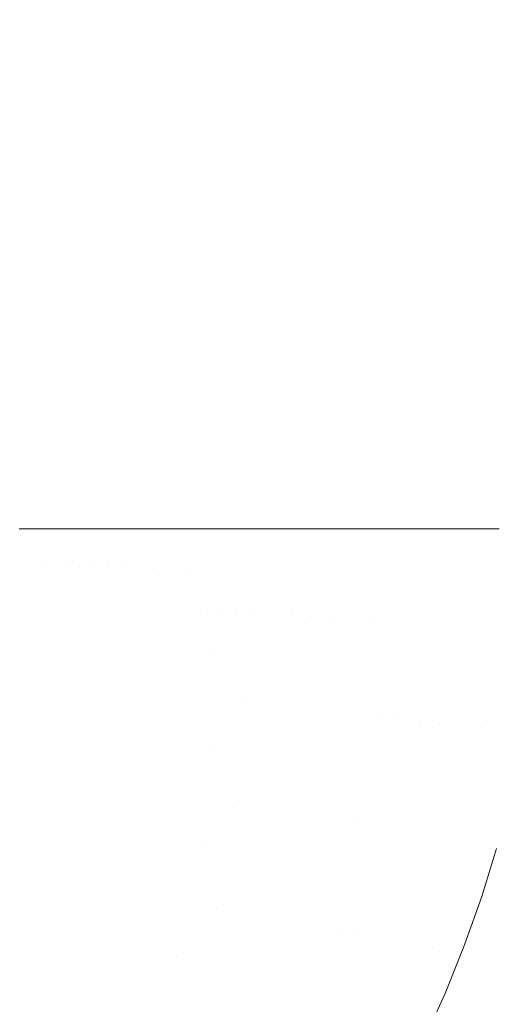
# Model space of a CAD drawing. Header units: centimetres. Extents: x -35.1 to 36.2, y 3.4 to 5.2.
# Tile 255 of 256: x 12.2995 to 12.3933, y 3.8068 to 4.0002. Entities that reach past the tile are written whole.
import ezdxf

# ---------------------------------------------------------------- set-up
doc = ezdxf.new("R2010")
doc.units = ezdxf.units.CM
doc.header["$LTSCALE"] = 2.54
doc.layers.add('Lucido design-1', color=7, linetype='Continuous')

# ---------------------------------------------------------------- blocks, each defined once
blk = doc.blocks.new('Gruppo-4-1')
at = {"color": 7, "linetype": 'Continuous', "lineweight": 9}
blk.add_3dface([(-34.95277, 5.10021, -1872.21551), (-34.95277, 3.50021, -1872.21551), (36.07969, 3.50021, -1872.21551), (36.07969, 5.10021, -1872.21551)], dxfattribs=at)
for points, invisible_edges in [([(36.07969, 5.10021, -1873.01551), (36.07969, 3.50021, -1873.01551), (12.18994, 3.63558, -1873.01551), (12.20771, 3.64312, -1873.01551)], 10), ([(36.07969, 5.10021, -1873.01551), (12.20771, 3.64312, -1873.01551), (12.22457, 3.65113, -1873.01551)], 9), ([(36.07969, 5.10021, -1873.01551), (12.22457, 3.65113, -1873.01551), (12.22936, 3.65366, -1873.01551)], 9), ([(12.22936, 3.65366, -1873.01551), (12.24051, 3.65956, -1873.01551), (36.07969, 5.10021, -1873.01551)], 10), ([(36.07969, 5.10021, -1873.01551), (12.24051, 3.65956, -1873.01551), (12.25551, 3.66832, -1873.01551)], 9), ([(36.07969, 5.10021, -1873.01551), (12.25551, 3.66832, -1873.01551), (12.26958, 3.67738, -1873.01551)], 9), ([(36.07969, 5.10021, -1873.01551), (12.26958, 3.67738, -1873.01551), (12.28275, 3.68666, -1873.01551)], 9), ([(36.07969, 5.10021, -1873.01551), (12.28275, 3.68666, -1873.01551), (12.29033, 3.6924, -1873.01551)], 9), ([(36.07969, 5.10021, -1873.01551), (12.29033, 3.6924, -1873.01551), (12.29558, 3.69667, -1873.01551)], 9), ([(12.29558, 3.69667, -1873.01551), (12.30202, 3.7019, -1873.01551), (36.07969, 5.10021, -1873.01551)], 10), ([(12.29889, 5.10021, -1872.97904), (12.30236, 5.10021, -1872.98206), (12.30236, 3.90021, -1872.98206), (12.29939, 3.90021, -1872.97948)], 10), ([(12.30202, 3.7019, -1873.01551), (12.31293, 3.71156, -1873.01551), (36.07969, 5.10021, -1873.01551)], 10), ([(12.30236, 5.10021, -1872.98206), (12.30606, 5.10021, -1872.98505), (12.30606, 3.90021, -1872.98505), (12.30398, 3.90021, -1872.98336)], 10), ([(12.30398, 3.90021, -1872.98336), (12.30236, 3.90021, -1872.98206), (12.30236, 5.10021, -1872.98206)], 10), ([(12.30606, 5.10021, -1872.98505), (12.31002, 5.10021, -1872.98798), (12.31002, 3.90021, -1872.98798), (12.30893, 3.90021, -1872.98717)], 10), ([(12.30893, 3.90021, -1872.98717), (12.30606, 3.90021, -1872.98505), (12.30606, 5.10021, -1872.98505)], 10), ([(12.31002, 3.90021, -1872.98798), (12.31002, 5.10021, -1872.98798), (12.31422, 5.10021, -1872.99084), (12.31422, 3.90021, -1872.99084)], 5), ([(36.07969, 5.10021, -1873.01551), (12.31293, 3.71156, -1873.01551), (12.32303, 3.7213, -1873.01551)], 9), ([(12.31869, 3.90021, -1872.99363), (12.31425, 3.90021, -1872.99086), (12.31422, 5.10021, -1872.99084), (12.31664, 5.10021, -1872.99235)], 10), ([(12.31425, 3.90021, -1872.99086), (12.31422, 3.90021, -1872.99084), (12.31422, 5.10021, -1872.99084)], 10), ([(12.31664, 5.10021, -1872.99235), (12.31869, 5.10021, -1872.99363), (12.31869, 3.90021, -1872.99363)], 10), ([(12.31869, 5.10021, -1872.99363), (12.32359, 5.10021, -1872.99642), (12.32359, 3.90021, -1872.99642), (12.31997, 3.90021, -1872.99436)], 10), ([(12.31997, 3.90021, -1872.99436), (12.31869, 3.90021, -1872.99363), (12.31869, 5.10021, -1872.99363)], 10), ([(36.07969, 5.10021, -1873.01551), (12.32303, 3.7213, -1873.01551), (12.33235, 3.73108, -1873.01551)], 9), ([(12.32359, 5.10021, -1872.99642), (12.32858, 5.10021, -1872.99901), (12.32858, 3.90021, -1872.99901), (12.32605, 3.90021, -1872.9977)], 10), ([(12.32605, 3.90021, -1872.9977), (12.32359, 3.90021, -1872.99642), (12.32359, 5.10021, -1872.99642)], 10), ([(12.32858, 5.10021, -1872.99901), (12.33384, 5.10021, -1873.00147), (12.33384, 3.90021, -1873.00147), (12.33248, 3.90021, -1873.00083)], 10), ([(12.33248, 3.90021, -1873.00083), (12.32858, 3.90021, -1872.99901), (12.32858, 5.10021, -1872.99901)], 10), ([(36.07969, 5.10021, -1873.01551), (12.33235, 3.73108, -1873.01551), (12.34094, 3.74089, -1873.01551)], 9), ([(12.33384, 5.10021, -1873.00147), (12.33935, 5.10021, -1873.00379), (12.33935, 3.90021, -1873.00379), (12.33583, 3.90021, -1873.00231)], 10), ([(12.33583, 3.90021, -1873.00231), (12.33384, 3.90021, -1873.00147), (12.33384, 5.10021, -1873.00147)], 10), ([(12.33935, 5.10021, -1873.00379), (12.3451, 5.10021, -1873.00595), (12.3451, 3.90021, -1873.00595), (12.34278, 3.90021, -1873.00507)], 10), ([(12.34278, 3.90021, -1873.00507), (12.33935, 3.90021, -1873.00379), (12.33935, 5.10021, -1873.00379)], 10), ([(36.07969, 5.10021, -1873.01551), (12.34094, 3.74089, -1873.01551), (12.34882, 3.7507, -1873.01551)], 9), ([(12.3511, 3.90021, -1873.00793), (12.34636, 3.90021, -1873.00636), (12.3451, 5.10021, -1873.00595), (12.34898, 5.10021, -1873.00723)], 10), ([(12.34636, 3.90021, -1873.00636), (12.3451, 3.90021, -1873.00595), (12.3451, 5.10021, -1873.00595)], 10), ([(36.07969, 5.10021, -1873.01551), (12.34882, 3.7507, -1873.01551), (12.35603, 3.7605, -1873.01551)], 9), ([(12.34898, 5.10021, -1873.00723), (12.3511, 5.10021, -1873.00793), (12.3511, 3.90021, -1873.00793)], 10), ([(12.35375, 3.90021, -1873.00869), (12.3511, 3.90021, -1873.00793), (12.3511, 5.10021, -1873.00793), (12.35431, 5.10021, -1873.00885)], 10), ([(12.35431, 5.10021, -1873.00885), (12.35731, 5.10021, -1873.00971), (12.35731, 3.90021, -1873.00971), (12.35375, 3.90021, -1873.00869)], 10), ([(36.07969, 5.10021, -1873.01551), (12.35603, 3.7605, -1873.01551), (12.3616, 3.76877, -1873.01551), (12.36261, 3.77027, -1873.01551)], 9), ([(12.36141, 3.90021, -1873.01072), (12.35731, 3.90021, -1873.00971), (12.35731, 5.10021, -1873.00971), (12.35957, 5.10021, -1873.01027)], 10), ([(12.35957, 5.10021, -1873.01027), (12.36372, 5.10021, -1873.01129), (12.36372, 3.90021, -1873.01129), (12.36141, 3.90021, -1873.01072)], 10), ([(12.36261, 3.77027, -1873.01551), (12.36858, 3.78001, -1873.01551), (36.07969, 5.10021, -1873.01551)], 10), ([(12.36372, 5.10021, -1873.01129), (12.36984, 5.10021, -1873.01253), (12.37032, 3.90021, -1873.01263), (12.36928, 3.90021, -1873.01242)], 10), ([(12.36928, 3.90021, -1873.01242), (12.36372, 3.90021, -1873.01129), (12.36372, 5.10021, -1873.01129)], 10), ([(36.07969, 5.10021, -1873.01551), (12.36858, 3.78001, -1873.01551), (12.37399, 3.7897, -1873.01551)], 9), ([(12.36984, 5.10021, -1873.01253), (12.37032, 5.10021, -1873.01263), (12.37032, 3.90021, -1873.01263)], 10), ([(12.37329, 3.90021, -1873.01312), (12.37032, 3.90021, -1873.01263), (12.37032, 5.10021, -1873.01263), (12.37483, 5.10021, -1873.01337)], 10), ([(12.37483, 5.10021, -1873.01337), (12.37706, 5.10021, -1873.01373), (12.37706, 3.90021, -1873.01373), (12.37329, 3.90021, -1873.01312)], 10), ([(36.07969, 5.10021, -1873.01551), (12.37399, 3.7897, -1873.01551), (12.37884, 3.79935, -1873.01551)], 9), ([(12.38143, 3.90021, -1873.01427), (12.37706, 3.90021, -1873.01373), (12.37706, 5.10021, -1873.01373), (12.3797, 5.10021, -1873.01406)], 10), ([(36.07969, 5.10021, -1873.01551), (12.37884, 3.79935, -1873.01551), (12.38318, 3.80895, -1873.01551)], 9), ([(12.3797, 5.10021, -1873.01406), (12.38393, 5.10021, -1873.01458), (12.38393, 3.90021, -1873.01458), (12.38143, 3.90021, -1873.01427)], 10), ([(36.07969, 5.10021, -1873.01551), (12.38318, 3.80895, -1873.01551), (12.38703, 3.81849, -1873.01551)], 9), ([(12.38393, 5.10021, -1873.01458), (12.39089, 5.10021, -1873.01516), (12.39089, 3.90021, -1873.01516), (12.38555, 3.90021, -1873.01471)], 10), ([(12.38555, 3.90021, -1873.01471), (12.38393, 3.90021, -1873.01458), (12.38393, 5.10021, -1873.01458)], 10), ([(36.07969, 5.10021, -1873.01551), (12.38703, 3.81849, -1873.01551), (12.3904, 3.82798, -1873.01551)], 9), ([(36.07969, 5.10021, -1873.01551), (12.3904, 3.82798, -1873.01551), (12.39332, 3.83742, -1873.01551)], 9), ([(12.39385, 3.90021, -1873.01529), (12.39089, 3.90021, -1873.01516), (12.39089, 5.10021, -1873.01516), (12.39359, 5.10021, -1873.01527)], 10), ([(12.30148, 3.89308, -1872.98144), (12.29924, 3.89313, -1872.97949), (12.29939, 3.90021, -1872.97948), (12.30236, 3.90021, -1872.98206)], 11), ([(12.30381, 3.89302, -1872.98338), (12.30148, 3.89308, -1872.98144), (12.30236, 3.90021, -1872.98206)], 11), ([(12.30236, 3.90021, -1872.98206), (12.30398, 3.90021, -1872.98336), (12.30381, 3.89302, -1872.98338)], 10), ([(12.30381, 3.89302, -1872.98338), (12.30398, 3.90021, -1872.98336), (12.30606, 3.90021, -1872.98505)], 9), ([(12.30606, 3.90021, -1872.98505), (12.30624, 3.89296, -1872.9853), (12.30381, 3.89302, -1872.98338)], 11), ([(12.30606, 3.90021, -1872.98505), (12.30893, 3.90021, -1872.98717), (12.30876, 3.8929, -1872.98718), (12.30624, 3.89296, -1872.9853)], 14), ([(12.30876, 3.8929, -1872.98718), (12.30893, 3.90021, -1872.98717), (12.31002, 3.90021, -1872.98798)], 9), ([(12.31002, 3.90021, -1872.98798), (12.31138, 3.89284, -1872.98904), (12.30876, 3.8929, -1872.98718)], 11), ([(12.31138, 3.89284, -1872.98904), (12.31002, 3.90021, -1872.98798), (12.31422, 3.90021, -1872.99084)], 9), ([(12.31422, 3.90021, -1872.99084), (12.31409, 3.89278, -1872.99086), (12.31138, 3.89284, -1872.98904)], 11), ([(12.31422, 3.90021, -1872.99084), (12.31425, 3.90021, -1872.99086), (12.31409, 3.89278, -1872.99086)], 10), ([(12.3169, 3.89271, -1872.99264), (12.31409, 3.89278, -1872.99086), (12.31425, 3.90021, -1872.99086)], 11), ([(12.31425, 3.90021, -1872.99086), (12.31869, 3.90021, -1872.99363), (12.3169, 3.89271, -1872.99264)], 10), ([(12.3198, 3.89264, -1872.99438), (12.3169, 3.89271, -1872.99264), (12.31869, 3.90021, -1872.99363)], 11), ([(12.31869, 3.90021, -1872.99363), (12.31997, 3.90021, -1872.99436), (12.3198, 3.89264, -1872.99438)], 10), ([(12.3198, 3.89264, -1872.99438), (12.31997, 3.90021, -1872.99436), (12.32359, 3.90021, -1872.99642), (12.32279, 3.89257, -1872.99607)], 13), ([(12.32587, 3.8925, -1872.99772), (12.32279, 3.89257, -1872.99607), (12.32359, 3.90021, -1872.99642)], 11), ([(12.32359, 3.90021, -1872.99642), (12.32605, 3.90021, -1872.9977), (12.32587, 3.8925, -1872.99772)], 10), ([(12.32587, 3.8925, -1872.99772), (12.32605, 3.90021, -1872.9977), (12.32858, 3.90021, -1872.99901)], 9), ([(12.32858, 3.90021, -1872.99901), (12.32905, 3.89242, -1872.99931), (12.32587, 3.8925, -1872.99772)], 11), ([(12.32905, 3.89242, -1872.99931), (12.32858, 3.90021, -1872.99901), (12.33248, 3.90021, -1873.00083), (12.33231, 3.89234, -1873.00085)], 13), ([(12.33231, 3.89234, -1873.00085), (12.33248, 3.90021, -1873.00083), (12.33384, 3.90021, -1873.00147)], 9), ([(12.33231, 3.89234, -1873.00085), (12.33583, 3.90021, -1873.00231), (12.33513, 3.88408, -1873.00233)], 11), ([(12.33384, 3.90021, -1873.00147), (12.33583, 3.90021, -1873.00231), (12.33231, 3.89234, -1873.00085)], 10), ([(12.33855, 3.88391, -1873.00375), (12.33513, 3.88408, -1873.00233), (12.33583, 3.90021, -1873.00231)], 11), ([(12.33583, 3.90021, -1873.00231), (12.33935, 3.90021, -1873.00379), (12.33855, 3.88391, -1873.00375)], 10), ([(12.34205, 3.88374, -1873.0051), (12.33855, 3.88391, -1873.00375), (12.33935, 3.90021, -1873.00379)], 11), ([(12.33935, 3.90021, -1873.00379), (12.34278, 3.90021, -1873.00507), (12.34205, 3.88374, -1873.0051)], 10), ([(12.34564, 3.88357, -1873.00638), (12.34205, 3.88374, -1873.0051), (12.34278, 3.90021, -1873.00507)], 11), ([(12.34278, 3.90021, -1873.00507), (12.3451, 3.90021, -1873.00595), (12.34564, 3.88357, -1873.00638)], 10), ([(12.3451, 3.90021, -1873.00595), (12.34636, 3.90021, -1873.00636), (12.34564, 3.88357, -1873.00638)], 10), ([(12.34929, 3.88339, -1873.00759), (12.34564, 3.88357, -1873.00638), (12.34636, 3.90021, -1873.00636), (12.3511, 3.90021, -1873.00793)], 11), ([(12.35301, 3.88321, -1873.00872), (12.34929, 3.88339, -1873.00759), (12.3511, 3.90021, -1873.00793)], 11), ([(12.3511, 3.90021, -1873.00793), (12.35375, 3.90021, -1873.00869), (12.35301, 3.88321, -1873.00872)], 10), ([(12.3568, 3.88303, -1873.00978), (12.35301, 3.88321, -1873.00872), (12.35375, 3.90021, -1873.00869)], 11), ([(12.35375, 3.90021, -1873.00869), (12.35731, 3.90021, -1873.00971), (12.3568, 3.88303, -1873.00978)], 10), ([(12.36065, 3.88284, -1873.01075), (12.3568, 3.88303, -1873.00978), (12.35731, 3.90021, -1873.00971)], 11), ([(12.35731, 3.90021, -1873.00971), (12.36141, 3.90021, -1873.01072), (12.36065, 3.88284, -1873.01075)], 10), ([(12.36065, 3.88284, -1873.01075), (12.36141, 3.90021, -1873.01072), (12.36372, 3.90021, -1873.01129)], 9), ([(12.36372, 3.90021, -1873.01129), (12.36455, 3.88265, -1873.01164), (12.36065, 3.88284, -1873.01075)], 11), ([(12.36372, 3.90021, -1873.01129), (12.36928, 3.90021, -1873.01242), (12.36851, 3.88246, -1873.01244), (12.36455, 3.88265, -1873.01164)], 14), ([(12.36851, 3.88246, -1873.01244), (12.36928, 3.90021, -1873.01242), (12.37032, 3.90021, -1873.01263)], 9), ([(12.36851, 3.88246, -1873.01244), (12.37329, 3.90021, -1873.01312), (12.36999, 3.86326, -1873.01315)], 11), ([(12.37032, 3.90021, -1873.01263), (12.37329, 3.90021, -1873.01312), (12.36851, 3.88246, -1873.01244)], 10), ([(12.37401, 3.86286, -1873.01377), (12.36999, 3.86326, -1873.01315), (12.37329, 3.90021, -1873.01312)], 11), ([(12.37329, 3.90021, -1873.01312), (12.37706, 3.90021, -1873.01373), (12.37401, 3.86286, -1873.01377)], 10), ([(12.37806, 3.86245, -1873.0143), (12.37401, 3.86286, -1873.01377), (12.37706, 3.90021, -1873.01373)], 11), ([(12.37706, 3.90021, -1873.01373), (12.38143, 3.90021, -1873.01427), (12.37806, 3.86245, -1873.0143)], 10), ([(12.38215, 3.86204, -1873.01474), (12.37806, 3.86245, -1873.0143), (12.38143, 3.90021, -1873.01427)], 11), ([(12.38143, 3.90021, -1873.01427), (12.38393, 3.90021, -1873.01458), (12.38215, 3.86204, -1873.01474)], 10), ([(12.38393, 3.90021, -1873.01458), (12.38555, 3.90021, -1873.01471), (12.38215, 3.86204, -1873.01474)], 10), ([(12.38625, 3.86163, -1873.01508), (12.38215, 3.86204, -1873.01474), (12.38555, 3.90021, -1873.01471), (12.39089, 3.90021, -1873.01516)], 11), ([(12.39038, 3.86122, -1873.01532), (12.38625, 3.86163, -1873.01508), (12.39089, 3.90021, -1873.01516)], 11), ([(12.39451, 3.8608, -1873.01547), (12.39038, 3.86122, -1873.01532), (12.39385, 3.90021, -1873.01529)], 11), ([(12.39089, 3.90021, -1873.01516), (12.39385, 3.90021, -1873.01529), (12.39038, 3.86122, -1873.01532)], 10), ([(12.301, 3.88572, -1872.98144), (12.29877, 3.88583, -1872.97949), (12.29924, 3.89313, -1872.97949), (12.30148, 3.89308, -1872.98144)], 15), ([(12.30148, 3.89308, -1872.98144), (12.30381, 3.89302, -1872.98338), (12.30333, 3.88561, -1872.98338), (12.301, 3.88572, -1872.98144)], 15), ([(12.30575, 3.88549, -1872.9853), (12.30333, 3.88561, -1872.98338), (12.30381, 3.89302, -1872.98338), (12.30624, 3.89296, -1872.9853)], 15), ([(12.30624, 3.89296, -1872.9853), (12.30876, 3.8929, -1872.98718), (12.30827, 3.88537, -1872.98718), (12.30575, 3.88549, -1872.9853)], 15), ([(12.31089, 3.88525, -1872.98904), (12.30827, 3.88537, -1872.98718), (12.30876, 3.8929, -1872.98718), (12.31138, 3.89284, -1872.98904)], 15), ([(12.31138, 3.89284, -1872.98904), (12.31409, 3.89278, -1872.99086), (12.3136, 3.88512, -1872.99086), (12.31089, 3.88525, -1872.98904)], 15), ([(12.3164, 3.88498, -1872.99264), (12.3136, 3.88512, -1872.99086), (12.31409, 3.89278, -1872.99086), (12.3169, 3.89271, -1872.99264)], 15), ([(12.3169, 3.89271, -1872.99264), (12.3198, 3.89264, -1872.99438), (12.31929, 3.88484, -1872.99438), (12.3164, 3.88498, -1872.99264)], 15), ([(12.32279, 3.89257, -1872.99607), (12.32228, 3.8847, -1872.99607), (12.31929, 3.88484, -1872.99438), (12.3198, 3.89264, -1872.99438)], 15), ([(12.32587, 3.8925, -1872.99772), (12.32536, 3.88455, -1872.99772), (12.32228, 3.8847, -1872.99607), (12.32279, 3.89257, -1872.99607)], 15), ([(12.32905, 3.89242, -1872.99931), (12.32853, 3.88439, -1872.99931), (12.32536, 3.88455, -1872.99772), (12.32587, 3.8925, -1872.99772)], 15), ([(12.33231, 3.89234, -1873.00085), (12.33179, 3.88424, -1873.00085), (12.32853, 3.88439, -1872.99931), (12.32905, 3.89242, -1872.99931)], 15), ([(12.33513, 3.88408, -1873.00233), (12.33179, 3.88424, -1873.00085), (12.33231, 3.89234, -1873.00085)], 11), ([(12.30018, 3.87815, -1872.98144), (12.29795, 3.87832, -1872.97949), (12.29877, 3.88583, -1872.97949), (12.301, 3.88572, -1872.98144)], 15), ([(12.301, 3.88572, -1872.98144), (12.30333, 3.88561, -1872.98338), (12.3025, 3.87798, -1872.98338), (12.30018, 3.87815, -1872.98144)], 15), ([(12.30492, 3.8778, -1872.9853), (12.3025, 3.87798, -1872.98338), (12.30333, 3.88561, -1872.98338), (12.30575, 3.88549, -1872.9853)], 15), ([(12.30575, 3.88549, -1872.9853), (12.30827, 3.88537, -1872.98718), (12.30743, 3.87762, -1872.98718), (12.30492, 3.8778, -1872.9853)], 15), ([(12.31003, 3.87743, -1872.98904), (12.30743, 3.87762, -1872.98718), (12.30827, 3.88537, -1872.98718), (12.31089, 3.88525, -1872.98904)], 15), ([(12.31089, 3.88525, -1872.98904), (12.3136, 3.88512, -1872.99086), (12.31273, 3.87723, -1872.99086), (12.31003, 3.87743, -1872.98904)], 15), ([(12.31553, 3.87702, -1872.99264), (12.31273, 3.87723, -1872.99086), (12.3136, 3.88512, -1872.99086), (12.3164, 3.88498, -1872.99264)], 15), ([(12.3164, 3.88498, -1872.99264), (12.31929, 3.88484, -1872.99438), (12.31842, 3.87681, -1872.99438), (12.31553, 3.87702, -1872.99264)], 15), ([(12.3214, 3.87659, -1872.99607), (12.31842, 3.87681, -1872.99438), (12.31929, 3.88484, -1872.99438), (12.32228, 3.8847, -1872.99607)], 15), ([(12.32228, 3.8847, -1872.99607), (12.32536, 3.88455, -1872.99772), (12.32447, 3.87636, -1872.99772), (12.3214, 3.87659, -1872.99607)], 15), ([(12.32447, 3.87636, -1872.99772), (12.32536, 3.88455, -1872.99772), (12.32853, 3.88439, -1872.99931), (12.32763, 3.87613, -1872.99931)], 15), ([(12.32763, 3.87613, -1872.99931), (12.32853, 3.88439, -1872.99931), (12.33179, 3.88424, -1873.00085), (12.33087, 3.87589, -1873.00085)], 15), ([(12.33087, 3.87589, -1873.00085), (12.33179, 3.88424, -1873.00085), (12.33513, 3.88408, -1873.00233), (12.33421, 3.87564, -1873.00233)], 15), ([(12.33421, 3.87564, -1873.00233), (12.33513, 3.88408, -1873.00233), (12.33855, 3.88391, -1873.00375), (12.33762, 3.87539, -1873.00375)], 15), ([(12.33762, 3.87539, -1873.00375), (12.33855, 3.88391, -1873.00375), (12.34205, 3.88374, -1873.0051)], 11), ([(12.34205, 3.88374, -1873.0051), (12.33974, 3.86629, -1873.0051), (12.33762, 3.87539, -1873.00375)], 11), ([(12.34205, 3.88374, -1873.0051), (12.34564, 3.88357, -1873.00638), (12.3433, 3.86593, -1873.00638), (12.33974, 3.86629, -1873.0051)], 15), ([(12.34692, 3.86557, -1873.00759), (12.3433, 3.86593, -1873.00638), (12.34564, 3.88357, -1873.00638), (12.34929, 3.88339, -1873.00759)], 15), ([(12.34929, 3.88339, -1873.00759), (12.35301, 3.88321, -1873.00872), (12.35062, 3.8652, -1873.00872), (12.34692, 3.86557, -1873.00759)], 15), ([(12.35439, 3.86482, -1873.00978), (12.35062, 3.8652, -1873.00872), (12.35301, 3.88321, -1873.00872), (12.3568, 3.88303, -1873.00978)], 15), ([(12.3568, 3.88303, -1873.00978), (12.36065, 3.88284, -1873.01075), (12.35821, 3.86444, -1873.01075), (12.35439, 3.86482, -1873.00978)], 15), ([(12.36209, 3.86405, -1873.01164), (12.35821, 3.86444, -1873.01075), (12.36065, 3.88284, -1873.01075), (12.36455, 3.88265, -1873.01164)], 15), ([(12.36455, 3.88265, -1873.01164), (12.36851, 3.88246, -1873.01244), (12.36602, 3.86366, -1873.01244), (12.36209, 3.86405, -1873.01164)], 15), ([(12.36999, 3.86326, -1873.01315), (12.36602, 3.86366, -1873.01244), (12.36851, 3.88246, -1873.01244)], 11), ([(12.29897, 3.87037, -1872.98144), (12.29675, 3.87059, -1872.97949), (12.29795, 3.87832, -1872.97949), (12.30018, 3.87815, -1872.98144)], 15), ([(12.30018, 3.87815, -1872.98144), (12.3025, 3.87798, -1872.98338), (12.30128, 3.87014, -1872.98338), (12.29897, 3.87037, -1872.98144)], 15), ([(12.30369, 3.8699, -1872.9853), (12.30128, 3.87014, -1872.98338), (12.3025, 3.87798, -1872.98338), (12.30492, 3.8778, -1872.9853)], 15), ([(12.30492, 3.8778, -1872.9853), (12.30743, 3.87762, -1872.98718), (12.30619, 3.86965, -1872.98718), (12.30369, 3.8699, -1872.9853)], 15), ([(12.30878, 3.86939, -1872.98904), (12.30619, 3.86965, -1872.98718), (12.30743, 3.87762, -1872.98718), (12.31003, 3.87743, -1872.98904)], 15), ([(12.31003, 3.87743, -1872.98904), (12.31273, 3.87723, -1872.99086), (12.31147, 3.86912, -1872.99086), (12.30878, 3.86939, -1872.98904)], 15), ([(12.31426, 3.86884, -1872.99264), (12.31147, 3.86912, -1872.99086), (12.31273, 3.87723, -1872.99086), (12.31553, 3.87702, -1872.99264)], 15), ([(12.31553, 3.87702, -1872.99264), (12.31842, 3.87681, -1872.99438), (12.31713, 3.86855, -1872.99438), (12.31426, 3.86884, -1872.99264)], 15), ([(12.3201, 3.86825, -1872.99607), (12.31713, 3.86855, -1872.99438), (12.31842, 3.87681, -1872.99438), (12.3214, 3.87659, -1872.99607)], 15), ([(12.3214, 3.87659, -1872.99607), (12.32447, 3.87636, -1872.99772), (12.32316, 3.86795, -1872.99772), (12.3201, 3.86825, -1872.99607)], 15), ([(12.32763, 3.87613, -1872.99931), (12.32631, 3.86763, -1872.99931), (12.32316, 3.86795, -1872.99772), (12.32447, 3.87636, -1872.99772)], 15), ([(12.33087, 3.87589, -1873.00085), (12.32954, 3.86731, -1873.00085), (12.32631, 3.86763, -1872.99931), (12.32763, 3.87613, -1872.99931)], 15), ([(12.33421, 3.87564, -1873.00233), (12.33286, 3.86698, -1873.00233), (12.32954, 3.86731, -1873.00085), (12.33087, 3.87589, -1873.00085)], 15), ([(12.33762, 3.87539, -1873.00375), (12.33626, 3.86664, -1873.00375), (12.33286, 3.86698, -1873.00233), (12.33421, 3.87564, -1873.00233)], 15), ([(12.33974, 3.86629, -1873.0051), (12.33626, 3.86664, -1873.00375), (12.33762, 3.87539, -1873.00375)], 11), ([(12.29897, 3.87037, -1872.98144), (12.30128, 3.87014, -1872.98338), (12.29964, 3.86209, -1872.98338), (12.29734, 3.86238, -1872.98144)], 15), ([(12.30203, 3.86178, -1872.9853), (12.29964, 3.86209, -1872.98338), (12.30128, 3.87014, -1872.98338), (12.30369, 3.8699, -1872.9853)], 15), ([(12.30369, 3.8699, -1872.9853), (12.30619, 3.86965, -1872.98718), (12.30452, 3.86146, -1872.98718), (12.30203, 3.86178, -1872.9853)], 15), ([(12.3071, 3.86113, -1872.98904), (12.30452, 3.86146, -1872.98718), (12.30619, 3.86965, -1872.98718), (12.30878, 3.86939, -1872.98904)], 15), ([(12.30878, 3.86939, -1872.98904), (12.31147, 3.86912, -1872.99086), (12.30978, 3.86079, -1872.99086), (12.3071, 3.86113, -1872.98904)], 15), ([(12.31255, 3.86044, -1872.99264), (12.30978, 3.86079, -1872.99086), (12.31147, 3.86912, -1872.99086), (12.31426, 3.86884, -1872.99264)], 15), ([(12.31426, 3.86884, -1872.99264), (12.31713, 3.86855, -1872.99438), (12.31541, 3.86007, -1872.99438), (12.31255, 3.86044, -1872.99264)], 15), ([(12.31836, 3.8597, -1872.99607), (12.31541, 3.86007, -1872.99438), (12.31713, 3.86855, -1872.99438), (12.3201, 3.86825, -1872.99607)], 15), ([(12.3201, 3.86825, -1872.99607), (12.32316, 3.86795, -1872.99772), (12.3214, 3.85931, -1872.99772), (12.31836, 3.8597, -1872.99607)], 15), ([(12.32453, 3.85891, -1872.99931), (12.3214, 3.85931, -1872.99772), (12.32316, 3.86795, -1872.99772), (12.32631, 3.86763, -1872.99931)], 15), ([(12.32631, 3.86763, -1872.99931), (12.32954, 3.86731, -1873.00085), (12.32775, 3.8585, -1873.00085), (12.32453, 3.85891, -1872.99931)], 15), ([(12.32775, 3.8585, -1873.00085), (12.32954, 3.86731, -1873.00085), (12.33286, 3.86698, -1873.00233), (12.33105, 3.85808, -1873.00233)], 15), ([(12.33105, 3.85808, -1873.00233), (12.33286, 3.86698, -1873.00233), (12.33626, 3.86664, -1873.00375), (12.33443, 3.85765, -1873.00375)], 15), ([(12.33443, 3.85765, -1873.00375), (12.33626, 3.86664, -1873.00375), (12.33974, 3.86629, -1873.0051), (12.33789, 3.8572, -1873.0051)], 15), ([(12.33789, 3.8572, -1873.0051), (12.33974, 3.86629, -1873.0051), (12.3433, 3.86593, -1873.00638)], 11), ([(12.3433, 3.86593, -1873.00638), (12.33904, 3.84735, -1873.00638), (12.33789, 3.8572, -1873.0051)], 11), ([(12.34262, 3.84679, -1873.00759), (12.33904, 3.84735, -1873.00638), (12.3433, 3.86593, -1873.00638), (12.34692, 3.86557, -1873.00759)], 15), ([(12.34692, 3.86557, -1873.00759), (12.35062, 3.8652, -1873.00872), (12.34627, 3.84622, -1873.00872), (12.34262, 3.84679, -1873.00759)], 15), ([(12.34999, 3.84564, -1873.00978), (12.34627, 3.84622, -1873.00872), (12.35062, 3.8652, -1873.00872), (12.35439, 3.86482, -1873.00978)], 15), ([(12.35439, 3.86482, -1873.00978), (12.35821, 3.86444, -1873.01075), (12.35376, 3.84504, -1873.01075), (12.34999, 3.84564, -1873.00978)], 15), ([(12.35759, 3.84445, -1873.01164), (12.35376, 3.84504, -1873.01075), (12.35821, 3.86444, -1873.01075), (12.36209, 3.86405, -1873.01164)], 15), ([(12.36209, 3.86405, -1873.01164), (12.36602, 3.86366, -1873.01244), (12.36148, 3.84384, -1873.01244), (12.35759, 3.84445, -1873.01164)], 15), ([(12.36148, 3.84384, -1873.01244), (12.36602, 3.86366, -1873.01244), (12.36999, 3.86326, -1873.01315), (12.3654, 3.84323, -1873.01315)], 15), ([(12.3654, 3.84323, -1873.01315), (12.37401, 3.86286, -1873.01377), (12.36228, 3.82142, -1873.01377)], 11), ([(12.36621, 3.82056, -1873.0143), (12.36228, 3.82142, -1873.01377), (12.37401, 3.86286, -1873.01377), (12.37806, 3.86245, -1873.0143)], 15), ([(12.3654, 3.84323, -1873.01315), (12.36999, 3.86326, -1873.01315), (12.37401, 3.86286, -1873.01377)], 11), ([(12.29734, 3.86238, -1872.98144), (12.29964, 3.86209, -1872.98338), (12.29754, 3.85383, -1872.98338), (12.29526, 3.85419, -1872.98144)], 15), ([(12.29992, 3.85346, -1872.9853), (12.29754, 3.85383, -1872.98338), (12.29964, 3.86209, -1872.98338), (12.30203, 3.86178, -1872.9853)], 15), ([(12.30203, 3.86178, -1872.9853), (12.30452, 3.86146, -1872.98718), (12.30239, 3.85308, -1872.98718), (12.29992, 3.85346, -1872.9853)], 15), ([(12.30495, 3.85268, -1872.98904), (12.30239, 3.85308, -1872.98718), (12.30452, 3.86146, -1872.98718), (12.3071, 3.86113, -1872.98904)], 15), ([(12.3071, 3.86113, -1872.98904), (12.30978, 3.86079, -1872.99086), (12.30761, 3.85226, -1872.99086), (12.30495, 3.85268, -1872.98904)], 15), ([(12.37806, 3.86245, -1873.0143), (12.38215, 3.86204, -1873.01474), (12.37016, 3.8197, -1873.01474), (12.36621, 3.82056, -1873.0143)], 15), ([(12.37414, 3.81883, -1873.01508), (12.37016, 3.8197, -1873.01474), (12.38215, 3.86204, -1873.01474), (12.38625, 3.86163, -1873.01508)], 15), ([(12.38625, 3.86163, -1873.01508), (12.39038, 3.86122, -1873.01532), (12.37813, 3.81796, -1873.01532), (12.37414, 3.81883, -1873.01508)], 15), ([(12.38214, 3.81709, -1873.01547), (12.37813, 3.81796, -1873.01532), (12.39038, 3.86122, -1873.01532), (12.39451, 3.8608, -1873.01547)], 15), ([(12.31036, 3.85183, -1872.99264), (12.30761, 3.85226, -1872.99086), (12.30978, 3.86079, -1872.99086), (12.31255, 3.86044, -1872.99264)], 15), ([(12.31255, 3.86044, -1872.99264), (12.31541, 3.86007, -1872.99438), (12.3132, 3.85139, -1872.99438), (12.31036, 3.85183, -1872.99264)], 15), ([(12.31613, 3.85093, -1872.99607), (12.3132, 3.85139, -1872.99438), (12.31541, 3.86007, -1872.99438), (12.31836, 3.8597, -1872.99607)], 15), ([(12.31836, 3.8597, -1872.99607), (12.3214, 3.85931, -1872.99772), (12.31915, 3.85046, -1872.99772), (12.31613, 3.85093, -1872.99607)], 15), ([(12.32226, 3.84997, -1872.99931), (12.31915, 3.85046, -1872.99772), (12.3214, 3.85931, -1872.99772), (12.32453, 3.85891, -1872.99931)], 15), ([(12.32453, 3.85891, -1872.99931), (12.32775, 3.8585, -1873.00085), (12.32545, 3.84947, -1873.00085), (12.32226, 3.84997, -1872.99931)], 15), ([(12.38214, 3.81709, -1873.01547), (12.39451, 3.8608, -1873.01547), (12.39332, 3.83742, -1873.01551), (12.3904, 3.82798, -1873.01551)], 11), ([(12.33105, 3.85808, -1873.00233), (12.32873, 3.84896, -1873.00233), (12.32545, 3.84947, -1873.00085), (12.32775, 3.8585, -1873.00085)], 15), ([(12.33443, 3.85765, -1873.00375), (12.33209, 3.84843, -1873.00375), (12.32873, 3.84896, -1873.00233), (12.33105, 3.85808, -1873.00233)], 15), ([(12.33789, 3.8572, -1873.0051), (12.33553, 3.8479, -1873.0051), (12.33209, 3.84843, -1873.00375), (12.33443, 3.85765, -1873.00375)], 15), ([(12.33904, 3.84735, -1873.00638), (12.33553, 3.8479, -1873.0051), (12.33789, 3.8572, -1873.0051)], 11), ([(12.29731, 3.84495, -1872.9853), (12.29495, 3.84539, -1872.98338), (12.29754, 3.85383, -1872.98338), (12.29992, 3.85346, -1872.9853)], 15), ([(12.29992, 3.85346, -1872.9853), (12.30239, 3.85308, -1872.98718), (12.29976, 3.8445, -1872.98718), (12.29731, 3.84495, -1872.9853)], 15), ([(12.3023, 3.84402, -1872.98904), (12.29976, 3.8445, -1872.98718), (12.30239, 3.85308, -1872.98718), (12.30495, 3.85268, -1872.98904)], 15), ([(12.30495, 3.85268, -1872.98904), (12.30761, 3.85226, -1872.99086), (12.30494, 3.84353, -1872.99086), (12.3023, 3.84402, -1872.98904)], 15), ([(12.30766, 3.84302, -1872.99264), (12.30494, 3.84353, -1872.99086), (12.30761, 3.85226, -1872.99086), (12.31036, 3.85183, -1872.99264)], 15), ([(12.31036, 3.85183, -1872.99264), (12.3132, 3.85139, -1872.99438), (12.31048, 3.8425, -1872.99438), (12.30766, 3.84302, -1872.99264)], 15), ([(12.31338, 3.84196, -1872.99607), (12.31048, 3.8425, -1872.99438), (12.3132, 3.85139, -1872.99438), (12.31613, 3.85093, -1872.99607)], 15), ([(12.31613, 3.85093, -1872.99607), (12.31915, 3.85046, -1872.99772), (12.31638, 3.8414, -1872.99772), (12.31338, 3.84196, -1872.99607)], 15), ([(12.31946, 3.84083, -1872.99931), (12.31638, 3.8414, -1872.99772), (12.31915, 3.85046, -1872.99772), (12.32226, 3.84997, -1872.99931)], 15), ([(12.32226, 3.84997, -1872.99931), (12.32545, 3.84947, -1873.00085), (12.32262, 3.84024, -1873.00085), (12.31946, 3.84083, -1872.99931)], 15), ([(12.32262, 3.84024, -1873.00085), (12.32545, 3.84947, -1873.00085), (12.32873, 3.84896, -1873.00233), (12.32587, 3.83963, -1873.00233)], 15), ([(12.32587, 3.83963, -1873.00233), (12.32873, 3.84896, -1873.00233), (12.33209, 3.84843, -1873.00375), (12.3292, 3.83901, -1873.00375)], 15), ([(12.3292, 3.83901, -1873.00375), (12.33209, 3.84843, -1873.00375), (12.33553, 3.8479, -1873.0051), (12.33261, 3.83837, -1873.0051)], 15), ([(12.33261, 3.83837, -1873.0051), (12.33553, 3.8479, -1873.0051), (12.33904, 3.84735, -1873.00638), (12.33609, 3.83773, -1873.00638)], 15), ([(12.33609, 3.83773, -1873.00638), (12.33904, 3.84735, -1873.00638), (12.34262, 3.84679, -1873.00759)], 11), ([(12.34262, 3.84679, -1873.00759), (12.33605, 3.82714, -1873.00759), (12.33609, 3.83773, -1873.00638)], 11), ([(12.34262, 3.84679, -1873.00759), (12.34627, 3.84622, -1873.00872), (12.33963, 3.82636, -1873.00872), (12.33605, 3.82714, -1873.00759)], 15), ([(12.34328, 3.82556, -1873.00978), (12.33963, 3.82636, -1873.00872), (12.34627, 3.84622, -1873.00872), (12.34999, 3.84564, -1873.00978)], 15), ([(12.34999, 3.84564, -1873.00978), (12.35376, 3.84504, -1873.01075), (12.34698, 3.82475, -1873.01075), (12.34328, 3.82556, -1873.00978)], 15), ([(12.29731, 3.84495, -1872.9853), (12.29976, 3.8445, -1872.98718), (12.29659, 3.83574, -1872.98718), (12.29417, 3.83627, -1872.9853)], 15), ([(12.29911, 3.83519, -1872.98904), (12.29659, 3.83574, -1872.98718), (12.29976, 3.8445, -1872.98718), (12.3023, 3.84402, -1872.98904)], 15), ([(12.3023, 3.84402, -1872.98904), (12.30494, 3.84353, -1872.99086), (12.30171, 3.83462, -1872.99086), (12.29911, 3.83519, -1872.98904)], 15), ([(12.30441, 3.83404, -1872.99264), (12.30171, 3.83462, -1872.99086), (12.30494, 3.84353, -1872.99086), (12.30766, 3.84302, -1872.99264)], 15), ([(12.35074, 3.82393, -1873.01164), (12.34698, 3.82475, -1873.01075), (12.35376, 3.84504, -1873.01075), (12.35759, 3.84445, -1873.01164)], 15), ([(12.35759, 3.84445, -1873.01164), (12.36148, 3.84384, -1873.01244), (12.35454, 3.8231, -1873.01244), (12.35074, 3.82393, -1873.01164)], 15), ([(12.3654, 3.84323, -1873.01315), (12.35839, 3.82226, -1873.01315), (12.35454, 3.8231, -1873.01244), (12.36148, 3.84384, -1873.01244)], 15), ([(12.30766, 3.84302, -1872.99264), (12.31048, 3.8425, -1872.99438), (12.30719, 3.83343, -1872.99438), (12.30441, 3.83404, -1872.99264)], 15), ([(12.31007, 3.8328, -1872.99607), (12.30719, 3.83343, -1872.99438), (12.31048, 3.8425, -1872.99438), (12.31338, 3.84196, -1872.99607)], 15), ([(12.31338, 3.84196, -1872.99607), (12.31638, 3.8414, -1872.99772), (12.31303, 3.83216, -1872.99772), (12.31007, 3.8328, -1872.99607)], 15), ([(12.36228, 3.82142, -1873.01377), (12.35839, 3.82226, -1873.01315), (12.3654, 3.84323, -1873.01315)], 11), ([(12.31608, 3.83149, -1872.99931), (12.31303, 3.83216, -1872.99772), (12.31638, 3.8414, -1872.99772), (12.31946, 3.84083, -1872.99931)], 15), ([(12.31946, 3.84083, -1872.99931), (12.32262, 3.84024, -1873.00085), (12.31921, 3.83081, -1873.00085), (12.31608, 3.83149, -1872.99931)], 15), ([(12.32587, 3.83963, -1873.00233), (12.32243, 3.83011, -1873.00233), (12.31921, 3.83081, -1873.00085), (12.32262, 3.84024, -1873.00085)], 15), ([(12.3292, 3.83901, -1873.00375), (12.32572, 3.82939, -1873.00375), (12.32243, 3.83011, -1873.00233), (12.32587, 3.83963, -1873.00233)], 15), ([(12.33261, 3.83837, -1873.0051), (12.32909, 3.82865, -1873.0051), (12.32572, 3.82939, -1873.00375), (12.3292, 3.83901, -1873.00375)], 15), ([(12.33609, 3.83773, -1873.00638), (12.33253, 3.8279, -1873.00638), (12.32909, 3.82865, -1873.0051), (12.33261, 3.83837, -1873.0051)], 15), ([(12.33605, 3.82714, -1873.00759), (12.33253, 3.8279, -1873.00638), (12.33609, 3.83773, -1873.00638)], 11), ([(12.29911, 3.83519, -1872.98904), (12.30171, 3.83462, -1872.99086), (12.2979, 3.82555, -1872.99086), (12.29533, 3.8262, -1872.98904)], 15), ([(12.30056, 3.82488, -1872.99264), (12.2979, 3.82555, -1872.99086), (12.30171, 3.83462, -1872.99086), (12.30441, 3.83404, -1872.99264)], 15), ([(12.30441, 3.83404, -1872.99264), (12.30719, 3.83343, -1872.99438), (12.30332, 3.82419, -1872.99438), (12.30056, 3.82488, -1872.99264)], 15), ([(12.30615, 3.82347, -1872.99607), (12.30332, 3.82419, -1872.99438), (12.30719, 3.83343, -1872.99438), (12.31007, 3.8328, -1872.99607)], 15), ([(12.31007, 3.8328, -1872.99607), (12.31303, 3.83216, -1872.99772), (12.30908, 3.82274, -1872.99772), (12.30615, 3.82347, -1872.99607)], 15), ([(12.31209, 3.82198, -1872.99931), (12.30908, 3.82274, -1872.99772), (12.31303, 3.83216, -1872.99772), (12.31608, 3.83149, -1872.99931)], 15), ([(12.31608, 3.83149, -1872.99931), (12.31921, 3.83081, -1873.00085), (12.31518, 3.82121, -1873.00085), (12.31209, 3.82198, -1872.99931)], 15), ([(12.31835, 3.82041, -1873.00233), (12.31518, 3.82121, -1873.00085), (12.31921, 3.83081, -1873.00085), (12.32243, 3.83011, -1873.00233)], 15), ([(12.32243, 3.83011, -1873.00233), (12.32572, 3.82939, -1873.00375), (12.32161, 3.81959, -1873.00375), (12.31835, 3.82041, -1873.00233)], 15), ([(12.32161, 3.81959, -1873.00375), (12.32572, 3.82939, -1873.00375), (12.32909, 3.82865, -1873.0051), (12.32493, 3.81875, -1873.0051)], 15), ([(12.32493, 3.81875, -1873.0051), (12.32909, 3.82865, -1873.0051), (12.33253, 3.8279, -1873.00638), (12.32834, 3.8179, -1873.00638)], 15), ([(12.3904, 3.82798, -1873.01551), (12.38703, 3.81849, -1873.01551), (12.38214, 3.81709, -1873.01547)], 10), ([(12.32834, 3.8179, -1873.00638), (12.33253, 3.8279, -1873.00638), (12.33605, 3.82714, -1873.00759), (12.33181, 3.81703, -1873.00759)], 15), ([(12.33963, 3.82636, -1873.00872), (12.33035, 3.80576, -1873.00872), (12.33181, 3.81703, -1873.00759)], 11), ([(12.33389, 3.80474, -1873.00978), (12.33035, 3.80576, -1873.00872), (12.33963, 3.82636, -1873.00872), (12.34328, 3.82556, -1873.00978)], 15), ([(12.33181, 3.81703, -1873.00759), (12.33605, 3.82714, -1873.00759), (12.33963, 3.82636, -1873.00872)], 11), ([(12.29609, 3.81558, -1872.99264), (12.29347, 3.81633, -1872.99086), (12.2979, 3.82555, -1872.99086), (12.30056, 3.82488, -1872.99264)], 15), ([(12.30056, 3.82488, -1872.99264), (12.30332, 3.82419, -1872.99438), (12.2988, 3.8148, -1872.99438), (12.29609, 3.81558, -1872.99264)], 15), ([(12.30159, 3.814, -1872.99607), (12.2988, 3.8148, -1872.99438), (12.30332, 3.82419, -1872.99438), (12.30615, 3.82347, -1872.99607)], 15), ([(12.34328, 3.82556, -1873.00978), (12.34698, 3.82475, -1873.01075), (12.33749, 3.80371, -1873.01075), (12.33389, 3.80474, -1873.00978)], 15), ([(12.34115, 3.80266, -1873.01164), (12.33749, 3.80371, -1873.01075), (12.34698, 3.82475, -1873.01075), (12.35074, 3.82393, -1873.01164)], 15), ([(12.30615, 3.82347, -1872.99607), (12.30908, 3.82274, -1872.99772), (12.30448, 3.81317, -1872.99772), (12.30159, 3.814, -1872.99607)], 15), ([(12.30744, 3.81232, -1872.99931), (12.30448, 3.81317, -1872.99772), (12.30908, 3.82274, -1872.99772), (12.31209, 3.82198, -1872.99931)], 15), ([(12.35074, 3.82393, -1873.01164), (12.35454, 3.8231, -1873.01244), (12.34485, 3.8016, -1873.01244), (12.34115, 3.80266, -1873.01164)], 15), ([(12.34485, 3.8016, -1873.01244), (12.35454, 3.8231, -1873.01244), (12.35839, 3.82226, -1873.01315), (12.34859, 3.80053, -1873.01315)], 15), ([(12.34859, 3.80053, -1873.01315), (12.35839, 3.82226, -1873.01315), (12.36228, 3.82142, -1873.01377), (12.35238, 3.79944, -1873.01377)], 15), ([(12.31209, 3.82198, -1872.99931), (12.31518, 3.82121, -1873.00085), (12.31049, 3.81145, -1873.00085), (12.30744, 3.81232, -1872.99931)], 15), ([(12.31361, 3.81055, -1873.00233), (12.31049, 3.81145, -1873.00085), (12.31518, 3.82121, -1873.00085), (12.31835, 3.82041, -1873.00233)], 15), ([(12.31835, 3.82041, -1873.00233), (12.32161, 3.81959, -1873.00375), (12.31682, 3.80964, -1873.00375), (12.31361, 3.81055, -1873.00233)], 15), ([(12.35238, 3.79944, -1873.01377), (12.36621, 3.82056, -1873.0143), (12.34295, 3.77556, -1873.0143)], 11), ([(12.36621, 3.82056, -1873.0143), (12.37016, 3.8197, -1873.01474), (12.34665, 3.77421, -1873.01474), (12.34295, 3.77556, -1873.0143)], 15), ([(12.35238, 3.79944, -1873.01377), (12.36228, 3.82142, -1873.01377), (12.36621, 3.82056, -1873.0143)], 11), ([(12.32493, 3.81875, -1873.0051), (12.32009, 3.8087, -1873.0051), (12.31682, 3.80964, -1873.00375), (12.32161, 3.81959, -1873.00375)], 15), ([(12.32834, 3.8179, -1873.00638), (12.32344, 3.80774, -1873.00638), (12.32009, 3.8087, -1873.0051), (12.32493, 3.81875, -1873.0051)], 15), ([(12.35038, 3.77285, -1873.01508), (12.34665, 3.77421, -1873.01474), (12.37016, 3.8197, -1873.01474), (12.37414, 3.81883, -1873.01508)], 15), ([(12.37414, 3.81883, -1873.01508), (12.37813, 3.81796, -1873.01532), (12.35412, 3.77149, -1873.01532), (12.35038, 3.77285, -1873.01508)], 15), ([(12.38214, 3.81709, -1873.01547), (12.38703, 3.81849, -1873.01551), (12.38318, 3.80895, -1873.01551)], 9), ([(12.33181, 3.81703, -1873.00759), (12.32686, 3.80676, -1873.00759), (12.32344, 3.80774, -1873.00638), (12.32834, 3.8179, -1873.00638)], 15), ([(12.33035, 3.80576, -1873.00872), (12.32686, 3.80676, -1873.00759), (12.33181, 3.81703, -1873.00759)], 11), ([(12.35787, 3.77012, -1873.01547), (12.35412, 3.77149, -1873.01532), (12.37813, 3.81796, -1873.01532), (12.38214, 3.81709, -1873.01547)], 15), ([(12.35787, 3.77012, -1873.01547), (12.38214, 3.81709, -1873.01547), (12.37884, 3.79935, -1873.01551), (12.37399, 3.7897, -1873.01551)], 11), ([(12.38214, 3.81709, -1873.01547), (12.38318, 3.80895, -1873.01551), (12.37884, 3.79935, -1873.01551)], 9), ([(12.29635, 3.8044, -1872.99607), (12.2936, 3.80529, -1872.99438), (12.2988, 3.8148, -1872.99438), (12.30159, 3.814, -1872.99607)], 15), ([(12.30159, 3.814, -1872.99607), (12.30448, 3.81317, -1872.99772), (12.29918, 3.80349, -1872.99772), (12.29635, 3.8044, -1872.99607)], 15), ([(12.3021, 3.80254, -1872.99931), (12.29918, 3.80349, -1872.99772), (12.30448, 3.81317, -1872.99772), (12.30744, 3.81232, -1872.99931)], 15), ([(12.30744, 3.81232, -1872.99931), (12.31049, 3.81145, -1873.00085), (12.30509, 3.80157, -1873.00085), (12.3021, 3.80254, -1872.99931)], 15), ([(12.30816, 3.80057, -1873.00233), (12.30509, 3.80157, -1873.00085), (12.31049, 3.81145, -1873.00085), (12.31361, 3.81055, -1873.00233)], 15), ([(12.31361, 3.81055, -1873.00233), (12.31682, 3.80964, -1873.00375), (12.31131, 3.79955, -1873.00375), (12.30816, 3.80057, -1873.00233)], 15), ([(12.31131, 3.79955, -1873.00375), (12.31682, 3.80964, -1873.00375), (12.32009, 3.8087, -1873.0051), (12.31453, 3.79851, -1873.0051)], 15), ([(12.31453, 3.79851, -1873.0051), (12.32009, 3.8087, -1873.0051), (12.32344, 3.80774, -1873.00638), (12.31782, 3.79744, -1873.00638)], 15), ([(12.31782, 3.79744, -1873.00638), (12.32344, 3.80774, -1873.00638), (12.32686, 3.80676, -1873.00759), (12.32118, 3.79635, -1873.00759)], 15)]:
    blk.add_3dface(points, dxfattribs=dict(at, invisible_edges=invisible_edges))

msp = doc.modelspace()

# ---------------------------------------------------------------- block references
at = {"layer": 'Lucido design-1', "color": 7}
msp.add_blockref('Gruppo-4-1', (0, 0), dxfattribs=at)

doc.saveas('drawing.dxf')
